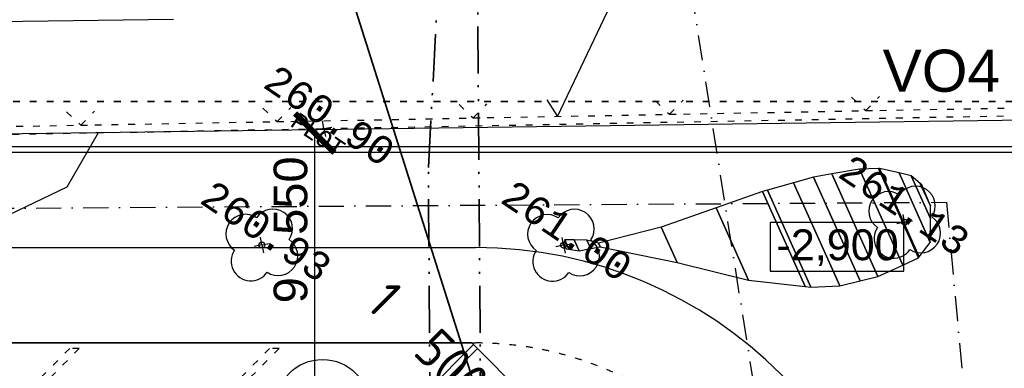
# Model space of a CAD drawing. Extents: x 4743276 to 9726129, y -4307434 to -1665362.
# Tile 113 of 121: x 4874828 to 4892384, y -1769322 to -1763112. Entities that reach past the tile are written whole.
import ezdxf
from ezdxf.enums import TextEntityAlignment as Align

# ---------------------------------------------------------------- set-up
doc = ezdxf.new("R2010")
doc.units = 0
doc.header["$MEASUREMENT"] = 0
for name, pattern in [('ACAD_ISO03W100', [30, 12, -18]), ('ACAD_ISO12W100', [22, 12, -3, 0.5, -3, 0.5, -3]), ('BODKOCIARKOVANA_3', [5.6, 3, -1.3, 0, -1.3])]:
    doc.linetypes.add(name, pattern=pattern)
doc.layers.get('0').update_dxf_attribs({"linetype": 'CONTINUOUS'})
doc.layers.get('Defpoints').update_dxf_attribs({"color": 61, "linetype": 'CONTINUOUS'})
for name, color, linetype in [('body', 7, 'CONTINUOUS'), ('KÓTY', 4, 'CONTINUOUS'), ('MÚRY', 1, 'CONTINUOUS'), ('POZEMOK', 8, 'CONTINUOUS'), ('siete', 6, 'CONTINUOUS'), ('TENKÁ', 7, 'CONTINUOUS'), ('Výšky', 64, 'CONTINUOUS'), ('ZARIADENIE1', 145, 'CONTINUOUS'), ('ZARIADOVACIE', 144, 'CONTINUOUS')]:
    doc.layers.add(name, color=color, linetype=linetype)
doc.styles.add('ARIAL', font='arial.ttf')
doc.styles.add('MONOTXT', font='MONOTXT', dxfattribs={"height": 0.2})
doc.styles.add('Style-Arial', font='arial.ttf')
doc.styles.add('STYLE1', font='isocp.shx')
doc.dimstyles.new('STANDARD 200', dxfattribs={"dimtxt": 600, "dimasz": 700, "dimexe": 10, "dimexo": 200, "dimgap": 100, "dimtad": 1, "dimdsep": 46, "dimlunit": 6, "dimtxsty": 'Style-Arial', "dimblk": 'ARCHTICK', "dimblk1": 'OBLIQUE', "dimblk2": 'ARCHTICK', "dimcen": 2.5, "dimse1": 1, "dimse2": 1, "dimadec": 0, "dimazin": 0, "dimtfac": 1, "dimtmove": 1, "dimatfit": 3, "dimldrblk": 'OBLIQUE', "dimfxl": 1, "dimtolj": 1, "dimtzin": 0, "dimarcsym": 0})
doc.dimstyles.new('STANDARD 250', dxfattribs={"dimtxt": 700, "dimasz": 750, "dimexe": 10, "dimexo": 200, "dimgap": 100, "dimtad": 1, "dimdsep": 46, "dimlunit": 6, "dimtxsty": 'STYLE1', "dimblk1": 'OBLIQUE', "dimblk2": 'OBLIQUE', "dimsah": 1, "dimcen": 2.5, "dimse1": 1, "dimse2": 1, "dimadec": 0, "dimazin": 0, "dimtfac": 1, "dimtmove": 1, "dimatfit": 3, "dimldrblk": 'OBLIQUE', "dimfxl": 1, "dimtolj": 1, "dimtzin": 0, "dimarcsym": 0})

# ---------------------------------------------------------------- blocks, each defined once
blk = doc.blocks.new('_ArchTick')
at = {"color": 0, "linetype": 'ByBlock', "const_width": 0.15}
blk.add_lwpolyline([(-0.5, -0.5), (0.5, 0.5)], dxfattribs=at)
blk = doc.blocks.new('*D41325')
at = {"layer": 'Defpoints', "color": 0}
for p in [(4877634, -1765131), (4880090, -1765131), (4877634, -1774681)]:
    blk.add_point(p, dxfattribs=at)
at = {"layer": 'ZARIADOVACIE', "color": 0, "lineweight": -2}
blk.add_line((4880090, -1774681), (4880090, -1765131), dxfattribs=at)
at = {"layer": 'ZARIADOVACIE', "color": 0, "linetype": 'ByBlock', "lineweight": -2, "xscale": 700, "yscale": 700, "zscale": 700}
for p, rotation in [((4880090, -1765131), 90), ((4880090, -1774681), 270)]:
    blk.add_blockref('_ArchTick', p, dxfattribs=dict(at, rotation=rotation))
at = {"layer": 'ZARIADOVACIE', "color": 0, "insert": (4879660, -1766856), "char_height": 600, "attachment_point": 5, "rotation": 90, "style": 'Style-Arial'}
blk.add_mtext('\\A1;9ﾠ550', dxfattribs=at)
blk = doc.blocks.new('_OBLIQUE')
at = {"color": 0, "linetype": 'ByBlock'}
blk.add_line((-0.5, -0.5), (0.5, 0.5), dxfattribs=at)
blk = doc.blocks.new('*D42139')
at = {"layer": 'Defpoints', "color": 0}
for p in [(4882252, -1769708), (4882252, -1769708), (4883313, -1770769)]:
    blk.add_point(p, dxfattribs=at)
at = {"layer": 'KÓTY', "color": 0, "lineweight": -2}
blk.add_line((4883313, -1770769), (4882252, -1769708), dxfattribs=at)
at = {"layer": 'KÓTY', "color": 0, "linetype": 'ByBlock', "lineweight": -2, "xscale": 750, "yscale": 750, "zscale": 750}
for p, rotation in [((4882252, -1769708), 135), ((4883313, -1770769), 315)]:
    blk.add_blockref('_OBLIQUE', p, dxfattribs=dict(at, rotation=rotation))
at = {"layer": 'KÓTY', "color": 0, "insert": (4882112, -1768854), "char_height": 700, "attachment_point": 5, "rotation": 315, "style": 'STYLE1'}
blk.add_mtext('\\A1;1ﾠ500', dxfattribs=at)

msp = doc.modelspace()

# ---------------------------------------------------------------- linework, layer by layer
at = {"color": 7, "linetype": 'Continuous'}
for centre in [(4890606.982, -1766719.537), (4879145.902, -1767124.881), (4884524.883, -1767129.571)]:
    msp.add_circle(centre, 52.5, dxfattribs=at)
for centre, start, end in [((4890802.699, -1766429.374), 326.0121139, 145.99425), ((4890316.819, -1766523.819), 55.9989278, 235.994275), ((4878855.739, -1766929.163), 55.9989278, 235.994275), ((4879341.62, -1766834.718), 326.0121139, 145.99425), ((4884234.72, -1766933.853), 55.9989278, 235.994275), ((4884720.601, -1766839.408), 326.0121139, 145.99425), ((4890897.145, -1766915.254), 236.0057917, 55.9989278), ((4890411.264, -1767009.7), 145.9942361, 326.0121167), ((4879436.065, -1767320.598), 236.0057917, 55.9989278), ((4884815.046, -1767325.288), 236.0057917, 55.9989278), ((4878950.185, -1767415.044), 145.9942361, 326.0121167), ((4884329.166, -1767419.734), 145.9942361, 326.0121167)]:
    msp.add_arc(centre, 350, start, end, dxfattribs=at)
at = {"layer": 'body', "color": 1, "linetype": 'Continuous'}
for p, q in [((4880253.497, -1765051.826), (4880114.674, -1765078.81)), ((4880253.497, -1765051.826), (4880226.513, -1764913.003)), ((4880253.497, -1765051.826), (4880392.32, -1765024.841)), ((4880253.497, -1765051.826), (4880280.481, -1765190.649)), ((4890606.982, -1766719.537), (4890579.997, -1766580.714)), ((4890606.982, -1766719.537), (4890468.159, -1766746.521)), ((4890606.982, -1766719.537), (4890745.805, -1766692.552)), ((4890606.982, -1766719.537), (4890633.966, -1766858.36)), ((4879145.902, -1767124.881), (4879007.079, -1767151.865)), ((4879145.902, -1767124.881), (4879118.918, -1766986.058)), ((4879145.902, -1767124.881), (4879284.725, -1767097.896)), ((4879145.902, -1767124.881), (4879172.887, -1767263.704)), ((4884524.883, -1767129.571), (4884386.06, -1767156.555)), ((4884524.883, -1767129.571), (4884497.899, -1766990.748)), ((4884524.883, -1767129.571), (4884663.706, -1767102.586)), ((4884524.883, -1767129.571), (4884551.868, -1767268.394))]:
    msp.add_line(p, q, dxfattribs=at)
at = {"layer": 'KÓTY'}
msp.add_lwpolyline([(4890593.763, -1766723.5), (4888207.237, -1766723.5), (4888207.237, -1767592), (4890593.763, -1767592)], close=True, dxfattribs=at)
at = {"layer": 'MÚRY', "linetype": 'Continuous'}
msp.add_line((4870572.974, -1763199.201), (4877572.319, -1763103.449), dxfattribs=at)
at = {"layer": 'POZEMOK', "linetype": 'Continuous'}
msp.add_line((4836470.931, -1765665.911), (4893715.518, -1764882.794), dxfattribs=at)
at = {"layer": 'POZEMOK'}
msp.add_line((4812744.893, -1767170.548), (4882953.799, -1767170.548), dxfattribs=at)
msp.add_arc((4882953.799, -1774870.548), 7700, 0, 90, dxfattribs=at)
at = {"layer": 'siete', "linetype": 'BODKOCIARKOVANA_3', "lineweight": 25, "ltscale": 150}
msp.add_line((4893971.886, -1807811.618), (4880429.399, -1722377.5), dxfattribs=at)
at = {"layer": 'siete', "color": 47, "linetype": 'ACAD_ISO12W100', "lineweight": 35, "ltscale": 70}
for p, q in [((4882115.418, -1765747.749), (4883842.525, -1733534.076)), ((4883046.236, -1770230.548), (4882970.038, -1759146.841)), ((4882146.236, -1770230.548), (4882115.418, -1765747.749))]:
    msp.add_line(p, q, dxfattribs=at)
at = {"layer": 'siete', "linetype": 'ACAD_ISO03W100', "lineweight": 35, "ltscale": 10}
msp.add_line((4892829.242, -1764570.548), (4871091.563, -1764570.548), dxfattribs=at)
at = {"layer": 'siete', "color": 110, "linetype": 'BODKOCIARKOVANA_3', "lineweight": 25, "ltscale": 150}
for p, q in [((4823034.604, -1766794.817), (4891350.604, -1766364.317)), ((4891350.604, -1766364.317), (4891890.604, -1772183.817))]:
    msp.add_line(p, q, dxfattribs=at)
at = {"layer": 'TENKÁ', "color": 30, "lineweight": 35, "ltscale": 0.25}
msp.add_line((4880201.809, -1760981.53), (4883325.502, -1770838.925), dxfattribs=at)
at = {"layer": 'TENKÁ'}
for p, q in [((4884415.681, -1764834.222), (4886133.483, -1761224.492)), ((4884228.164, -1764540.955), (4884415.681, -1764834.222)), ((4812430.551, -1765370.548), (4893683.415, -1765370.548)), ((4812433.924, -1765470.548), (4893691.163, -1765470.548)), ((4818635.637, -1768870.548), (4882953.799, -1768870.548)), ((4882919.642, -1768899.322), (4877748.416, -1774070.548)), ((4882990.353, -1768970.033), (4882890.869, -1768870.548)), ((4882990.353, -1768970.033), (4877789.837, -1774170.548)), ((4884051.013, -1770030.693), (4882990.353, -1768970.033))]:
    msp.add_line(p, q, dxfattribs=at)
at = {"layer": 'TENKÁ', "color": 125, "linetype": 'ACAD_ISO03W100', "ltscale": 10}
for p, q in [((4889661.052, -1764491.704), (4889914.367, -1764731.321)), ((4889914.367, -1764731.321), (4890158.399, -1764482.19)), ((4879163.251, -1764686.754), (4879416.007, -1764927.201)), ((4879416.007, -1764927.201), (4879660.599, -1764677.241)), ((4882662.981, -1764621.647), (4882915.736, -1764862.094)), ((4882915.736, -1764862.094), (4883159.769, -1764612.963)), ((4886162.151, -1764557.37), (4886415.466, -1764796.987)), ((4886415.466, -1764796.987), (4886658.67, -1764547.297)), ((4890162.896, -1764727.673), (4891664.366, -1764699.462)), ((4891664.366, -1764699.462), (4893693.006, -1764661.345)), ((4875664.081, -1764751.032), (4875916.837, -1764991.479)), ((4875916.837, -1764991.479), (4876161.428, -1764741.519)), ((4880253.497, -1765051.826), (4893639.403, -1764802.504)), ((4881166.007, -1764895.342), (4882667.477, -1764867.13)), ((4882667.477, -1764867.13), (4882915.736, -1764862.094)), ((4882915.736, -1764862.094), (4883163.996, -1764857.058)), ((4883163.996, -1764857.058), (4884664.907, -1764829.675)), ((4884664.907, -1764829.675), (4886166.378, -1764801.464)), ((4886166.378, -1764801.464), (4886415.466, -1764796.987)), ((4886415.466, -1764796.987), (4886663.725, -1764791.951)), ((4886663.725, -1764791.951), (4888164.637, -1764764.569)), ((4888164.637, -1764764.569), (4889666.107, -1764736.357)), ((4889666.107, -1764736.357), (4889914.367, -1764731.321)), ((4889914.367, -1764731.321), (4890162.896, -1764727.673)), ((4872601.095, -1765191.543), (4880253.497, -1765051.826)), ((4874167.396, -1765022.509), (4875668.307, -1764995.127)), ((4875668.307, -1764995.127), (4875916.837, -1764991.479)), ((4875916.837, -1764991.479), (4876165.096, -1764986.443)), ((4876165.096, -1764986.443), (4877666.007, -1764959.06)), ((4877666.007, -1764959.06), (4879168.307, -1764931.408)), ((4879168.307, -1764931.408), (4879416.007, -1764927.201)), ((4879416.007, -1764927.201), (4879665.095, -1764922.724))]:
    msp.add_line(p, q, dxfattribs=at)
at = {"layer": 'TENKÁ', "linetype": 'ACAD_ISO03W100', "ltscale": 10}
for p, q in [((4875720.78, -1768970.548), (4870620.78, -1774070.548)), ((4875890.485, -1768970.548), (4870790.485, -1774070.548)), ((4879284.598, -1768970.548), (4874184.598, -1774070.548)), ((4879454.303, -1768970.548), (4874354.303, -1774070.548)), ((4875890.485, -1768970.548), (4875720.78, -1768970.548)), ((4879454.303, -1768970.548), (4879284.598, -1768970.548))]:
    msp.add_line(p, q, dxfattribs=at)
at = {"layer": 'TENKÁ', "color": 125, "linetype": 'ACAD_ISO03W100', "ltscale": 10}
msp.add_lwpolyline([(4879665.095, -1764922.724), (4880251.481, -1764911.751), (4881166.007, -1764895.342)], dxfattribs=at)
at = {"layer": 'TENKÁ'}
msp.add_circle((4880227.816, -1770008.19), 842.959, dxfattribs=at)
at = {"layer": 'TENKÁ', "linetype": 'ACAD_ISO03W100', "ltscale": 10}
msp.add_arc((4882953.799, -1774870.548), 6000, 0, 90, dxfattribs=at)
at = {"layer": 'Výšky', "color": 34, "linetype": 'Continuous'}
msp.add_lwpolyline([(4876225.918, -1765125.171), (4875665.675, -1766097.041), (4872567.919, -1767581.602), (4865478.567, -1768742.809), (4862393.711, -1769278.334), (4857732.076, -1770740.568), (4855771.677, -1771213.114), (4849204.553, -1771918.403), (4847941.361, -1772145.934), (4844919.401, -1772949.446), (4844842.72, -1772973.716), (4844252.241, -1773074.807), (4840101.597, -1773082.031), (4835423.902, -1775769.806), (4834598.984, -1776243.502), (4833354.893, -1776888), (4832196.492, -1778355.039), (4830150.023, -1786637.69), (4829556.191, -1788896.856), (4826067.267, -1798808.371), (4823778.048, -1805308.541), (4822477.827, -1807561.666), (4818980.583, -1810141.002)], dxfattribs=at)
at = {"layer": 'ZARIADENIE1'}
msp.add_lwpolyline([(4867165.793, -1768870.548), (4862709.298, -1773327.043), (4862709.298, -1774170.548), (4877789.837, -1774170.548), (4882990.353, -1768970.033), (4882890.869, -1768870.548)], close=True, dxfattribs=at)

# ---------------------------------------------------------------- texts
at = {"color": 2, "linetype": 'Continuous', "style": 'MONOTXT'}
msp.add_text('PLOT', height=300, rotation=326, dxfattribs=at).set_placement((4880231.113, -1765036.727), align=Align.TOP_CENTER)
at = {"layer": 'KÓTY', "style": 'ARIAL'}
msp.add_text('-2,900', height=550, dxfattribs=at).set_placement((4888321.946, -1767397.416))
at = {"layer": 'siete', "lineweight": 35, "ltscale": 0.25, "style": 'Style-Arial'}
msp.add_text('VO4', height=750, dxfattribs=at).set_placement((4890213.507, -1764395.684))
at = {"layer": 'Výšky', "linetype": 'Continuous', "style": 'MONOTXT'}
for s, p in [('260.90', (4880215.361, -1765026.103)), ('261.13', (4890464.387, -1766623.355)), ('260.93', (4879087.869, -1767085.737)), ('261.00', (4884447.783, -1767077.566))]:
    msp.add_text(s, height=500, rotation=326, dxfattribs=at).set_placement(p, align=Align.CENTER)

# ---------------------------------------------------------------- dimensions: what is measured, and where the dimension line sits
at = {"layer": 'KÓTY'}
dim = msp.add_linear_dim(base=(4882252.483, -1769707.902), p1=(4883313.143, -1770768.563), p2=(4882252.483, -1769707.902), angle=135, dimstyle='STANDARD 250', override={"dimtxsty": 'STYLE1', "dimldrblk": 'OBLIQUE'}, dxfattribs=at)
dim.commit()
dim.dimension.update_dxf_attribs({"geometry": '*D42139', "text_midpoint": (4881793.565, -1769171.984), "dimtype": 161})
at = {"layer": 'ZARIADOVACIE', "color": 7}
dim = msp.add_linear_dim(base=(4880089.5, -1765130.548), p1=(4877633.799, -1774680.548), p2=(4877633.799, -1765130.548), angle=90, dimstyle='STANDARD 200', override={"dimtxsty": 'Style-Arial', "dimldrblk": 'OBLIQUE'}, dxfattribs=at)
dim.commit()
dim.dimension.update_dxf_attribs({"geometry": '*D41325', "text_midpoint": (4880066.5, -1766856.5), "dimtype": 160})

# ---------------------------------------------------------------- meshes
at = {"layer": 'Výšky', "color": 34, "linetype": 'Continuous'}
mesh = msp.add_polyface(dxfattribs=at)
corners = [(4884524.883, -1767129.571), (4884524.883, -1767129.571), (4884574.476, -1767193.36), (4884531.726, -1767098.241), (4884622.17, -1767200.652), (4884546.251, -1767031.732), (4884802.772, -1767228.263), (4884715.932, -1767035.044), (4885008.922, -1767190.704), (4884940.937, -1767039.436), (4885179.701, -1767159.589), (4885148.835, -1767090.912), (4886266.59, -1766807.472), (4886549.889, -1767437.815), (4887244.378, -1766465.207), (4887823.197, -1767753.087), (4888074.871, -1766174.502), (4888833.808, -1767863.148), (4888161.164, -1766149.913), (4888936.163, -1767874.295), (4888625.754, -1766017.531), (4889451.348, -1767854.49), (4888982.417, -1765915.903), (4889813.604, -1767765.304), (4889306.926, -1765858.886), (4890128.856, -1767687.69), (4889803.055, -1765771.716), (4890572.02, -1767482.675), (4890141.07, -1765760.901), (4890855.878, -1767351.358), (4890159.881, -1765760.299), (4890867.897, -1767335.643), (4890508.007, -1765842.919), (4891063.778, -1767079.517), (4890724.746, -1765894.357), (4891064.998, -1766651.423), (4890885.444, -1766028.492), (4891065.631, -1766429.409), (4890916.063, -1766054.05)]
mesh.append_faces([[corners[k] for k in face] for face in [(0, 1, 2, 3), (3, 2, 4, 5), (5, 4, 6, 7), (7, 6, 8, 9), (9, 8, 10, 11), (11, 10, 13, 12), (12, 13, 15, 14), (14, 15, 17, 16), (16, 17, 19, 18), (18, 19, 21, 20), (20, 21, 23, 22), (22, 23, 25, 24), (24, 25, 27, 26), (26, 27, 29, 28), (28, 29, 31, 30), (30, 31, 33, 32), (32, 33, 35, 34), (34, 35, 37, 36), (36, 37, 38, 38)]], dxfattribs={"vtx0": -1, "vtx2": -1, "color": 34})

doc.saveas('drawing.dxf')
